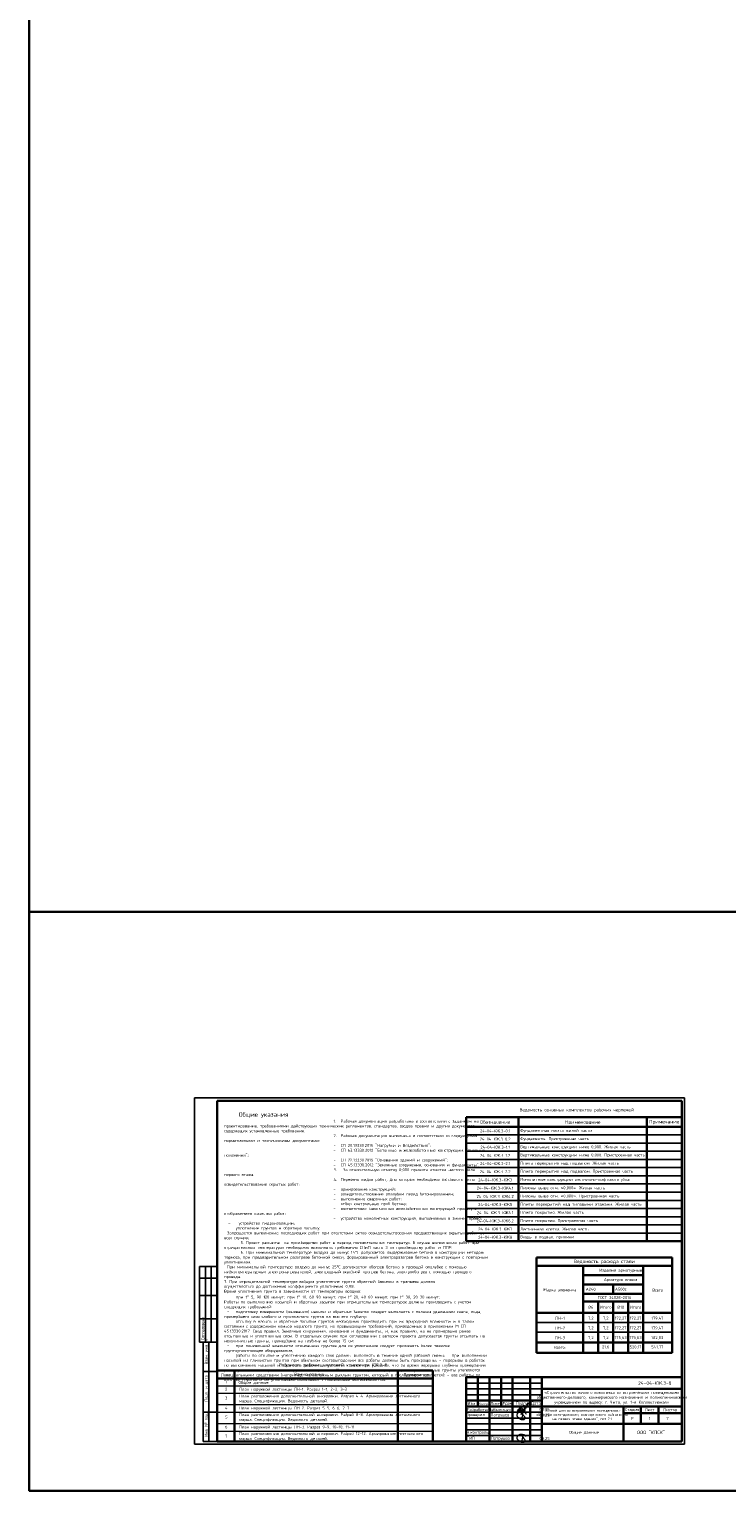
# Model space of a CAD drawing. Header units: millimetres. Extents: x 125896 to 2572636, y -120305 to 130347.
# Tile 1 of 256: x 209563 to 269399, y -120305 to 5021. Entities that reach past the tile are written whole.
import ezdxf

# ---------------------------------------------------------------- set-up
doc = ezdxf.new("R2010")
doc.units = ezdxf.units.MM
doc.layers.add('11', color=7, linetype='Continuous')
doc.layers.add('12', color=7, linetype='Continuous')
for name, color, linetype, lineweight in [('Рамка', 7, 'Continuous', 0), ('Столовая Двери и окна', 7, 'Continuous', 15), ('Таблицы', 7, 'Continuous', 20), ('ТЕКСТ', 7, 'Continuous', 15)]:
    doc.layers.add(name, color=color, linetype=linetype, lineweight=lineweight)
doc.styles.add('-ISOCPEUR-', font='isocpeur.ttf')
doc.styles.add('GOST type A Tekla', font='txt', dxfattribs={"height": 0.2})
doc.styles.add('GOST-2.304_Type-B', font='GOST Common.ttf')
doc.styles.get("Standard").update_dxf_attribs({"font": 'isocpeur.ttf'})
doc.styles.add('ГОСТ', font='isocpeur.ttf')

# ---------------------------------------------------------------- blocks, each defined once
blk = doc.blocks.new('смисмимси')
for points in [[(251806, -114142), (251825, -114099), (251837, -114072), (251847, -114036), (251852, -114019), (251860, -113989), (251873, -113942), (251879, -113920), (251884, -113902), (251887, -113865), (251894, -113829), (251899, -113801), (251903, -113778), (251904, -113771), (251903, -113744), (251901, -113710), (251894, -113681), (251886, -113663), (251874, -113650), (251856, -113640), (251843, -113633), (251835, -113634), (251832, -113639), (251832, -113647), (251841, -113663), (251907, -113781), (251966, -113850), (252015, -113915), (252026, -113929), (252038, -113945), (252057, -113970), (252070, -113987), (252074, -114000), (252081, -114020), (252089, -114043), (252092, -114062), (252093, -114074), (252095, -114089), (252094, -114106), (252091, -114128), (252082, -114147), (252059, -114178), (252028, -114200), (251986, -114225), (251964, -114232), (251924, -114235), (251897, -114236), (251849, -114231), (251804, -114218), (251769, -114210), (251752, -114202), (251734, -114192), (251718, -114184), (251688, -114164), (251671, -114153), (251645, -114135), (251579, -114092), (251551, -114063), (251531, -114045), (251513, -114031), (251459, -113966), (251437, -113927), (251427, -113899), (251419, -113864), (251417, -113832), (251419, -113796), (251425, -113755), (251437, -113708), (251459, -113654), (251492, -113618), (251536, -113583), (251572, -113558), (251625, -113538), (251672, -113524), (251734, -113513), (251781, -113513), (251843, -113516), (251929, -113531), (251979, -113548), (252041, -113573), (252089, -113607), (252126, -113644), (252165, -113690), (252185, -113722)], [(251806, -116080), (251825, -116038), (251837, -116010), (251847, -115975), (251852, -115958), (251860, -115927), (251873, -115880), (251879, -115858), (251884, -115840), (251887, -115804), (251894, -115767), (251899, -115739), (251903, -115716), (251904, -115709), (251903, -115682), (251901, -115648), (251894, -115619), (251886, -115602), (251874, -115588), (251856, -115578), (251843, -115571), (251835, -115572), (251832, -115577), (251832, -115585), (251841, -115601), (251907, -115720), (251966, -115788), (252015, -115853), (252026, -115868), (252038, -115883), (252057, -115908), (252070, -115925), (252074, -115938), (252081, -115958), (252089, -115982), (252092, -116000), (252093, -116013), (252095, -116028), (252094, -116044), (252091, -116066), (252082, -116085), (252059, -116116), (252028, -116138), (251986, -116163), (251964, -116170), (251924, -116173), (251897, -116174), (251849, -116170), (251804, -116156), (251769, -116148), (251752, -116140), (251734, -116130), (251718, -116122), (251688, -116102), (251671, -116091), (251645, -116073), (251579, -116030), (251551, -116002), (251531, -115983), (251513, -115969), (251459, -115904), (251437, -115866), (251427, -115837), (251419, -115802), (251417, -115770), (251419, -115735), (251425, -115693), (251437, -115646), (251459, -115593), (251492, -115556), (251536, -115521), (251572, -115497), (251625, -115476), (251672, -115463), (251734, -115451), (251781, -115451), (251843, -115455), (251929, -115469), (251979, -115487), (252041, -115511), (252089, -115545), (252126, -115582), (252165, -115628), (252185, -115660)]]:
    blk.add_lwpolyline(points)
for points in [[(251944, -113301), (251936, -113314), (251924, -113340), (251915, -113359), (251910, -113376), (251902, -113399), (251902, -113417), (251912, -113427), (251923, -113423), (251929, -113411), (251930, -113396), (251923, -113390), (251913, -113390), (251902, -113399), (251902, -113417), (251905, -113423), (251964, -113381), (251992, -113342), (252030, -113297), (252226, -112956), (252253, -112910), (252308, -112809), (252326, -112779), (252337, -112765), (252364, -112758), (252385, -112768), (252388, -112782), (252383, -112805), (252373, -112838), (252353, -112877), (252312, -112959), (252229, -113081), (252135, -113210), (252067, -113303), (252030, -113360), (251950, -113462), (251820, -113656), (251752, -113775), (251968, -113400), (251976, -113388), (251970, -113409), (251973, -113418), (251983, -113426), (252005, -113428), (252037, -113425), (252066, -113420), (252085, -113416), (252100, -113410), (252108, -113404), (252114, -113393), (252104, -113379), (252093, -113374), (252071, -113375), (252047, -113378), (252021, -113380), (252002, -113382), (251869, -113402), (251783, -113421), (251627, -113458), (251529, -113485), (251436, -113520)], [(251664, -113174), (251562, -113345), (251527, -113410), (251482, -113486), (251438, -113544), (251408, -113579), (251383, -113605)], [(251433, -113417), (251534, -113330), (251593, -113273), (251664, -113174)], [(251466, -113509), (251549, -113426), (251628, -113351), (251698, -113273), (251737, -113217), (251751, -113187), (251748, -113189), (251738, -113195), (251709, -113218), (251678, -113255), (251655, -113299), (251636, -113335), (251594, -113419), (251586, -113457), (251589, -113475), (251599, -113488), (251612, -113491), (251622, -113490), (251637, -113482), (251657, -113467), (251678, -113449), (251708, -113423), (251731, -113407), (251756, -113385), (251768, -113368), (251770, -113351), (251763, -113344), (251749, -113344), (251731, -113351), (251708, -113364), (251689, -113386), (251678, -113406), (251673, -113425), (251673, -113444), (251678, -113454), (251701, -113457), (251726, -113443), (251746, -113429), (251766, -113414), (251785, -113401), (251806, -113388), (251825, -113374), (251857, -113362), (251881, -113362)], [(251880, -113362), (251853, -113362), (251837, -113368), (251818, -113393), (251816, -113409), (251819, -113426), (251824, -113436), (251835, -113440), (251860, -113437), (251876, -113429), (251893, -113413), (251901, -113395), (251908, -113381), (251885, -113289), (251805, -113233), (251768, -113209), (251758, -113169), (251769, -113132), (251797, -113096), (251840, -113057), (251895, -113020), (251962, -113001), (252015, -113000), (252060, -113014), (252104, -113042)]]:
    blk.add_spline(points, degree=3)
at = {"layer": 'Рамка', "linetype": 'Continuous', "lineweight": 30}
for points in [[(247032, -116073), (247032, -115573), (247032, -115073), (247032, -114573), (247032, -114073), (247032, -113573), (247032, -113073), (247032, -112573), (247032, -112073), (247032, -111573), (247032, -111073), (247032, -110573), (265532, -110573)], [(248032, -110573), (248032, -113073)], [(249032, -116073), (249032, -110573)], [(250032, -110573), (250032, -113073)], [(251032, -110573), (251032, -116073)], [(252532, -116073), (252532, -110573)], [(253532, -110573), (253532, -116073)], [(247032, -112573), (253532, -112573)], [(253532, -111573), (265532, -111573)], [(247032, -113073), (253532, -113073)], [(253513, -113073), (265532, -113073)], [(260532, -116073), (260532, -113576), (260532, -113073)], [(260532, -113637), (265532, -113637)], [(262032, -113073), (262032, -114573)], [(263532, -114573), (263532, -113073)], [(253532, -114573), (265532, -114573)]]:
    blk.add_lwpolyline(points, dxfattribs=at)
at = {"layer": 'Рамка', "linetype": 'Continuous', "lineweight": 25}
for points in [[(247032, -111073), (253532, -111073)], [(247032, -111573), (253532, -111573)], [(247032, -112073), (253532, -112073)], [(247032, -113573), (253532, -113573)], [(247032, -114073), (253532, -114073)], [(247032, -114573), (253532, -114573)], [(247032, -115073), (253532, -115073)], [(247032, -115573), (253532, -115573)]]:
    blk.add_lwpolyline(points, dxfattribs=at)
at = {"layer": 'ТЕКСТ', "lineweight": 25, "attachment_point": 5}
for s, insert, char_height, width in [('24-04-КЖ.3-8', (263230, -111073), 300, 11628.78), ('{\\W1;Изм.}', (247532, -112823), 250, 11628.78), ('Кол.уч.', (248582, -112873), 225, 11628.78), ('{\\W1;Лист}', (249532, -112823), 250, 11628.78), ('{\\W1;№док.}', (250532, -112823), 250, 11628.78), ('{\\W1;Подп.}', (251782, -112823), 250, 11628.78), ('{\\W1;Дата}', (253032, -112823), 250, 11628.78), ('{\\C7;«Строительство жилого комплекса со встроенными помещениями общественного-делового, коммерческого назначения и поликлиническим учреждением по адресу: г. Чита, ул. 1-я Коллективная»}', (259532, -112323), 250, 11628.78), ('Проверил', (247828, -113810), 250, 2085.76), (' Разработал', (247982, -113377), 250, 2085.76), ('Небылицин', (249975, -113379), 250, 2085.76), ('Патрушев', (249942, -113834), 250, 2085.76), ('08.25', (253762, -113323), 250, 2085.76), ('08.25', (253762, -113823), 250, 2085.76), ('{\\C7;"Жилой дом со встроенными помещениями общественного-делового, коммерческого назначения на первом этаже здания", поз 2.1}', (256989, -113806), 215, 7085.38), ('{\\W1;Стадия}', (261292, -113355), 250, 2085.76), ('Р', (261292, -114105), 250, 2085.76), ('{\\W1;Лист}', (262792, -113355), 250, 2085.76), ('{\\W1;Листов}', (264542, -113355), 250, 2085.76), (' Н.контроль', (247935, -115323), 250, 2085.76), ('ООО "КПСК"', (262906, -115298), 300, 11628.78), (' ГИП', (247356, -115802), 250, 2085.76), ('Патрушев', (249965, -115834), 250, 2085.76), ('08.25', (253762, -115823), 250, 2085.76)]:
    blk.add_mtext(s, dxfattribs=dict(at, insert=insert, char_height=char_height, width=width))

msp = doc.modelspace()

# ---------------------------------------------------------------- linework, layer by layer
at = {"color": 18, "linetype": 'Continuous', "lineweight": 30, "true_color": 0x000000}
for p, q in [((225678.6, -86872.9), (244678.6, -86872.9)), ((225678.6, -86872.9), (225678.6, -88372.9)), ((225678.6, -88372.9), (225678.6, -101707.3))]:
    msp.add_line(p, q, dxfattribs=at)
at = {"color": 18, "lineweight": 30, "true_color": 0x000000, "transparency": 33554687}
for p, q in [((247032, -88267.6), (265032, -88267.6)), ((253087.6, -100304.7), (264720.9, -100304.7)), ((253087.6, -100304.7), (253087.6, -108482.2)), ((253087.6, -101022.5), (264720.9, -101022.5)), ((257087.6, -101022.5), (257087.6, -108482.2)), ((262220.9, -101022.5), (262220.9, -108482.2)), ((264720.9, -100304.7), (264720.9, -108482.2)), ((257087.6, -101822.5), (262220.9, -101822.5)), ((257087.6, -102622.5), (262220.9, -102622.5)), ((259654.3, -102622.5), (259654.3, -103422.5)), ((257087.6, -103422.5), (262220.9, -103422.5)), ((253087.6, -105045), (264720.9, -105045)), ((257087.6, -104078.3), (262220.9, -104078.3)), ((258370.9, -104078.3), (258370.9, -108482.2)), ((259654.3, -104078.3), (259654.3, -108482.2)), ((260937.6, -104078.3), (260937.6, -108482.2)), ((253087.6, -107580.6), (264720.9, -107580.6)), ((253087.6, -108482.2), (264720.9, -108482.2))]:
    msp.add_line(p, q, dxfattribs=at)
at = {"lineweight": 30}
for p, q in [((247032, -88267.6), (251532, -88267.6)), ((247032, -88267.6), (247032, -98911.6)), ((251532, -88267.6), (265532, -88267.6)), ((251532, -88267.6), (251532, -98911.6)), ((262532, -88267.6), (262532, -98911.6)), ((247032, -89093), (265532, -89093)), ((265532, -95244.6), (265532, -105888.6)), ((247032, -98911.6), (251532, -98911.6)), ((251532, -98911.6), (265532, -98911.6))]:
    msp.add_line(p, q, dxfattribs=at)
at = {"linetype": 'Continuous'}
for p, q in [((247032, -89793), (265532, -89793)), ((247032, -90493), (265532, -90493)), ((247032, -91193), (265532, -91193)), ((247032, -91893), (265532, -91893)), ((247032, -92593), (265532, -92593)), ((247032, -93293), (251532, -93293)), ((247032, -93993), (251532, -93993)), ((262532, -93293), (265532, -93293)), ((262532, -93993), (265532, -93993)), ((247032, -94711.6), (251532, -94711.6)), ((262532, -94711.6), (265532, -94711.6)), ((247032, -95411.6), (251532, -95411.6)), ((247032, -96111.6), (251532, -96111.6)), ((262532, -95411.6), (265532, -95411.6)), ((247032, -96811.6), (251532, -96811.6)), ((247032, -97511.6), (251532, -97511.6)), ((247032, -98211.6), (251532, -98211.6))]:
    msp.add_line(p, q, dxfattribs=at)
at = {"lineweight": -3}
for p, q in [((251532, -93293), (262532, -93293)), ((251532, -93993), (262532, -93993)), ((251532, -94711.6), (262532, -94711.6)), ((251532, -95411.6), (262532, -95411.6)), ((251532, -96111.6), (265532, -96111.6)), ((251532, -96811.6), (265532, -96811.6)), ((251532, -97511.6), (265532, -97511.6)), ((251532, -98211.6), (265532, -98211.6))]:
    msp.add_line(p, q, dxfattribs=at)
at = {"color": 18, "lineweight": 25, "true_color": 0x000000, "transparency": 33554687}
for p, q in [((253087.6, -105881.5), (264720.9, -105881.5)), ((253087.6, -106718), (264720.9, -106718))]:
    msp.add_line(p, q, dxfattribs=at)
at = {"layer": '11'}
for p, q in [((223732, -86622.8), (223732, -116322.8)), ((265782, -86622.8), (223732, -86622.8)), ((265782, -116322.8), (265782, -86622.8)), ((223732, -116322.8), (265782, -116322.8))]:
    msp.add_line(p, q, dxfattribs=at)
at = {"layer": '11', "lineweight": 30}
for p, q in [((225678.6, -86872.9), (225678.6, -116072.8)), ((265532, -86872.9), (225678.6, -86872.9)), ((265532, -86872.9), (265532, -116072.8)), ((225678.6, -110001.3), (244178.6, -110001.3)), ((225678.6, -110001.3), (225678.6, -116064.3)), ((227178.6, -110001.3), (227178.6, -116064.3)), ((241178.6, -110001.3), (241178.6, -116064.3)), ((244178.6, -110001.3), (244178.6, -116064.3)), ((225678.6, -110678.9), (244178.6, -110678.9)), ((225678.6, -116072.8), (265532, -116072.8)), ((247032, -116072.8), (265532, -116072.8))]:
    msp.add_line(p, q, dxfattribs=at)
at = {"layer": '12'}
for p, q in [((224178.6, -107572.8), (224178.6, -101072.8)), ((224178.6, -101072.8), (225678.6, -101072.8)), ((224678.6, -107572.8), (224678.6, -101072.8)), ((225178.6, -107572.8), (225178.6, -101072.8)), ((224178.6, -102072.8), (225678.6, -102072.8)), ((224178.6, -103572.8), (225678.6, -103572.8)), ((224178.6, -105572.8), (225678.6, -105572.8)), ((224178.6, -107572.8), (225678.6, -107572.8)), ((224478.6, -107572.8), (224478.6, -116072.8)), ((224978.6, -107572.8), (224978.6, -116072.8)), ((224478.6, -110072.8), (225678.6, -110072.8)), ((224478.6, -113572.8), (225678.6, -113572.8)), ((224478.6, -116072.8), (225678.6, -116072.8))]:
    msp.add_line(p, q, dxfattribs=at)
at = {"layer": 'Рамка', "linetype": 'Continuous', "lineweight": 30}
for p, q in [((265532, -110572.8), (265532, -116072.8)), ((265532, -116072.8), (247032, -116072.8))]:
    msp.add_line(p, q, dxfattribs=at)
at = {"layer": 'Столовая Двери и окна', "color": 3, "lineweight": 30}
for points in [[(209562.5, -70673.1), (525770.9, -70673.1), (525770.9, 75920.9), (209562.5, 75920.9)], [(209562.5, -70673.1), (525770.9, -70673.1), (525770.9, -120304.7), (209562.5, -120304.7)]]:
    msp.add_lwpolyline(points, close=True, dxfattribs=at)
at = {"layer": 'Таблицы', "ltscale": 20}
for p, q in [((225689.4, -111292.8), (244178.6, -111292.8)), ((225689.4, -111292.8), (244178.6, -111292.8)), ((225689.4, -111292.8), (244178.6, -111292.8)), ((225689.4, -111935.1), (244178.6, -111935.1)), ((225689.4, -111935.1), (244178.6, -111935.1)), ((225689.4, -111935.1), (244178.6, -111935.1)), ((225689.4, -112901.8), (244178.6, -112901.8)), ((225689.4, -113560.1), (244178.6, -113560.1)), ((225689.4, -113560.1), (244178.6, -113560.1)), ((225689.4, -113560.1), (244178.6, -113560.1)), ((225689.4, -114526.8), (244178.6, -114526.8)), ((225689.4, -115185.1), (244178.6, -115185.1)), ((225689.4, -115185.1), (244178.6, -115185.1)), ((225689.4, -115185.1), (244178.6, -115185.1))]:
    msp.add_line(p, q, dxfattribs=at)
at = {"layer": 'ТЕКСТ', "lineweight": 25}
msp.add_line((265532, -87748.3), (265532, -91965.5), dxfattribs=at)

# ---------------------------------------------------------------- block references
at = {"layer": 'Столовая Двери и окна', "color": 18, "lineweight": 20, "true_color": 0x000000}
msp.add_blockref('смисмимси', (0, 0), dxfattribs=at)

# ---------------------------------------------------------------- texts
at = {"insert": (226281.3, -87218.1), "char_height": 250, "attachment_point": 1, "style": 'ГОСТ'}
msp.add_mtext_dynamic_manual_height_columns('\\A1;\\pi9384.38;{\\H1.5152x;\\P\\pi1250;Общие указания\\P\\pi250;}1.^IРабочая документация разработана в соответствии с заданием на проектирование, требованиями действующих технических регламентов, стандартов, сводов правил и других документов, содержащих установленные требования.\\P2.^IРабочая документация выполнена в соответствии со следующими нормативными и техническими документами:\\P-^IСП 20.13330.2016 "Нагрузки и Воздействия";\\P-^IСП 63.13330.2012 "Бетонные и железобетонные конструкции. Основные положения";\\P-^IСП 22.13330.2016 "Основания зданий и сооружений";\\P-^IСП 45.13330.2012 "Земляные сооружения, основания и фундаменты".\\P3.   За относительную отметку 0,000 принята отметка чистого пола первого этажа.\\P4.^IПеречень видов работ, для которых необходимо составлять акты освидетельствования скрытых работ:\\P-^Iармирование конструкций;\\P-^Iосвидетельствование опалубки перед бетонированием;\\P-^Iвыполнение сварочных работ;\\P-^Iотбор контрольных проб бетона;\\P-^Iсоответствие законченных железобетонных конструкций проекту с отображением качества работ;\\P-^Iустройство монолитных конструкций, выполняемых в зимнее время;  \\P\\pi0;  -    устройство гидроизоляции;\\P\\pi250;-^Iуплотнение грунтов и обратную засыпку.\\PЗапрещается выполнение последующих работ при отсутствии актов освидетельствования предшествующих скрытых работ во всех случаях.\\P\\pi0;        5. Проект рассчитан на производство работ в период положительных температур. В случае выполнения работ при отрицательных температурах необходимо выполнять требования СНиП часть 3 по производству работ и ППР.\\P        6. При минимальной температуре воздуха до минус 15°С допускается: выдерживание бетона в конструкции методом термоса, при предварительном разогреве бетонной смеси, форсированный электроразогрев бетона в конструкции с повторным уплотнением.\\P\\pi250;При минимальной температуре воздуха до минус 25°С допускается: обогрев бетона в греющей опалубке с помощью низкотемпературных электронагревателей, электродный сквозной прогрев бетона, электрообогрев с помощью греющего провода.\\P\\pi0;7. При отрицательной температуре воздуха уплотнение грунта обратной засыпки в траншеях должно \\Pосуществляться до достижения коэффициента уплотнения 0,98. \\PВремя уплотнения грунта в зависимости от температуры воздуха: \\P\\pi250;-^Iпри t{\\H0.7x;\\So^ ;}-5, 90-120 минут; при t{\\H0.7x;\\So^ ;\\H1.42857x;-10, 60-90 минут; }при t{\\H0.7x;\\So^ ;\\H1.42857x;-20, 40-60 минут; }при t{\\H0.7x;\\So^ ;\\H1.42857x;-30, 20-30 минут;\\P\\pi0;Работы по выполнению насыпей и обратных засыпок при отрицательных температурах должны производить с учетом следующих требований:\\P\\pi250;-^Iподготовку поверхности (основания) насыпи и обратных засыпок следует выполнять с полным удалением снега, льда, промерзшего слоя слабого и пучинистого грунта на всю его глубину;\\P-^Iотсыпку в насыпь и обратные засыпки грунтов необходимо производить при их природной влажности и в талом состоянии с содержанием комьев мерзлого грунта, не превышающим требований, приведенных в приложении М СП 45.13330.2017. Свод правил. Земляные сооружения, основания и фундаменты., и, как правило, на не промерзшие ранее отсыпанные и уплотненные слои. В отдельных случаях при согласовании с автором проекта допускается грунты отсыпать на непучинистые грунты, промерзшие на глубину не более 15 см;\\P-^Iпри пониженной влажности отсыпанных грунтов для их уплотнения следует применять более тяжелое грунтоуплотняющее оборудование; \\P-^Iработы по отсыпке и уплотнению каждого слоя должны выполнять в течение одной рабочей смены; - при выполнении насыпей из глинистых грунтов при обильном снеговыпадении все работы должны быть прекращены; - перерывы в работах по выполнению насыпей и обратных засыпок допускаются только при условиях, что за время перерыва глубина промерзания ранее уплотненных пучинистых грунтов не превысит 15 см или на время перерыва ранее уплотненные грунты утепляются специальными средствами (например, маловлажным рыхлым грунтом, который в последующем удаляется); - все работы по отсыпке грунтов и их уплотнению выполняют с повышенной интенсивностью.}', width=20474.372, gutter_width=5800, heights=[24436.9], dxfattribs=at)
at = {"linetype": 'Continuous', "lineweight": -3, "style": 'GOST-2.304_Type-B'}
for s, insert, char_height, width, attachment_point in [('Обозначение', (249532, -88691.2), 300, 4800, 5), ('Наименование', (257032, -88691.2), 300, 10700, 5), ('Примечание', (264032, -88691.2), 300, 2900, 5), ('24-04-КЖ.3-0.1', (249532, -89443), 250, 4700, 5), ('24-04-КЖ.3-0.2', (249532, -90143), 250, 4700, 5), ('Фундаментная плита жилой части', (251682, -89443), 250, 10700, 4), ('Фундаменты. Пристроенная часть', (251682, -90143), 250, 10700, 4), ('24-04-КЖ.3-1.1', (249532, -90843), 250, 4700, 5), ('24-04-КЖ.3-1.2', (249532, -91543), 250, 4700, 5), ('Вертикальные конструкции ниже 0,000. Жилая часть', (251682, -90843), 250, 10700, 4), ('Вертикальные конструкции ниже 0,000. Пристроенная часть', (251682, -91543), 250, 10700, 4), ('24-04-КЖ.3-2.1', (249532, -92243), 250, 4700, 5), ('Плита перекрытия над подвалом. Жилая часть', (251682, -92243), 250, 10700, 4), ('24-04-КЖ.3-КЖ3', (249532, -93643), 250, 4700, 5), ('24-04-КЖ.3-2.2', (249532, -92943), 250, 4700, 5), ('Плита перекрытия над подвалом. Пристроенная часть', (251682, -92943), 250, 10700, 4), ('Монолитные конструкции лестнично-лифтового узла', (251682, -93643), 250, 10700, 4), ('24-04-КЖ.3-КЖ4.1', (249532, -94352.3), 250, 4700, 5), ('24-04-КЖ.3-КЖ4.2', (249532, -95061.6), 250, 4700, 5), ('Пилоны выше отм. «0,000». Жилая часть', (251682, -94352.3), 250, 10700, 4), ('Пилоны выше отм. «0,000». Пристроенная часть', (251682, -95061.6), 250, 10700, 4), ('24-04-КЖ.3-КЖ6.1', (249532, -96461.6), 250, 4700, 5), ('24-04-КЖ.3-КЖ5', (249532, -95761.6), 250, 4700, 5), ('Плиты перекрытий над типовыми этажами. Жилая часть', (251682, -95761.6), 250, 10700, 4), ('Плита покрытия. Жилая часть', (251682, -96461.6), 250, 10700, 4), ('24-04-КЖ.3-КЖ6.2', (249532, -97161.6), 250, 4700, 5), ('24-04-КЖ.3-КЖ7', (249532, -97861.6), 250, 4700, 5), ('Лестничная клетка. Жилая часть', (251682, -97861.6), 250, 10700, 4), ('Плита покрытия. Пристроенная часть', (251682, -97161.6), 250, 10700, 4), ('24-04-КЖ.3-КЖ8', (249532, -98561.6), 250, 4700, 5), ('Входы в подвал, приямки', (251682, -98561.6), 250, 10700, 4)]:
    msp.add_mtext(s, dxfattribs=dict(at, insert=insert, char_height=char_height, width=width, attachment_point=attachment_point))
at = {"layer": '12', "style": 'GOST type A Tekla'}
for s, p in [('Согласовано', (224578.6, -107372.8)), ('Взам. инв. №', (224878.6, -109472.8)), ('Подп. и дата', (224878.6, -112652.8)), ('Инв. № подл.', (224878.6, -115672.8))]:
    msp.add_text(s, height=273.6, rotation=90, dxfattribs=at).set_placement(p)
at = {"layer": 'Таблицы', "ltscale": 20, "style": '-ISOCPEUR-'}
for s, height, p in [('Лист', 250, (226012, -110497.3)), ('Ведомость рабочих чертежей комплекта КЖ.3-8', 275, (230990.9, -109648.4)), ('Наименование', 250, (232291.3, -110435)), ('Примечание', 250, (241679.5, -110459.6)), ('2', 250, (226368.3, -111716.7)), ('1', 250, (226368.3, -111080.3)), ('Общие данные', 250, (227522.9, -111142.6)), ('3', 250, (226368.3, -112483.9)), ('4', 250, (226368.3, -113330.7)), ('5', 250, (226368.3, -114114.8)), ('6', 250, (226368.3, -114955.7)), ('7', 250, (226368.3, -115739.8))]:
    msp.add_text(s, height=height, dxfattribs=at).set_placement(p)
at = {"layer": 'Таблицы', "ltscale": 20, "insert": (256532, -87849.5), "char_height": 275, "width": 18700, "attachment_point": 8, "style": '-ISOCPEUR-'}
msp.add_mtext('Ведомость основных комплектов рабочих чертежей', dxfattribs=at)
at = {"layer": 'ТЕКСТ', "lineweight": 25}
for s, p in [('1', (262720.6, -114229.5)), ('7', (264220.6, -114229.5)), ('Общие данные', (255866, -115418.6))]:
    msp.add_text(s, height=250, dxfattribs=at).set_placement(p)
at = {"layer": 'ТЕКСТ', "lineweight": 25, "attachment_point": 5}
for s, insert, char_height, width in [('Ведомость расхода стали', (258904.3, -100672.7), 300, 7953.302), ('Изделия арматурные', (260295.9, -101422.5), 250, 6669.969), ('Арматура класса', (260295.9, -102222.5), 250, 6669.969), ('Марка элемента', (255087.6, -103105.8), 250, 6669.969), ('А240', (257729.3, -103022.5), 250, 6669.969), ('ГОСТ 34028-2016', (259758.2, -103730.7), 250, 6669.969), ('А500с', (260295.9, -103022.5), 250, 6669.969), ('Всего', (263470.9, -103105.8), 250, 6669.969), ('%%C6', (257729.3, -104561.6), 250, 6669.969), ('Итого', (259012.6, -104561.6), 250, 6669.969), ('%%C10', (260295.9, -104561.6), 250, 6669.969), ('Итого', (261579.3, -104561.6), 250, 6669.969), ('ЛН-1', (255087.6, -105510), 250, 6669.969), ('ЛН-2', (255087.6, -106346.5), 250, 6669.969), ('7,2', (257729.3, -105528.3), 250, 6669.969), ('7,2', (257729.3, -106364.8), 250, 6669.969), ('7,2', (259012.6, -105528.3), 250, 6669.969), ('7,2', (259012.6, -106364.8), 250, 6669.969), ('172,27', (260295.9, -105528.3), 250, 6669.969), ('172,27', (260295.9, -106364.8), 250, 6669.969), ('172,27', (261579.3, -105528.3), 250, 6669.969), ('172,27', (261579.3, -106364.8), 250, 6669.969), ('179,47', (263439.9, -105528.3), 250, 6669.969), ('179,47', (263439.9, -106364.8), 250, 6669.969), ('ЛН-3', (255087.6, -107183), 250, 6669.969), ('7,2', (257729.3, -107201.4), 250, 6669.969), ('7,2', (259012.6, -107201.4), 250, 6669.969), ('175,63', (260295.9, -107201.4), 250, 6669.969), ('175,63', (261579.3, -107201.4), 250, 6669.969), ('182,83', (263439.9, -107201.4), 250, 6669.969), ('Всего:', (255087.6, -108003.8), 250, 6669.969), ('21,6', (259012.6, -107998.9), 250, 6669.969), ('520,17', (261579.3, -107998.9), 250, 6669.969), ('541,77', (263449.2, -107998.9), 250, 6669.969)]:
    msp.add_mtext(s, dxfattribs=dict(at, insert=insert, char_height=char_height, width=width))
at = {"layer": 'ТЕКСТ', "ltscale": 100, "char_height": 250, "attachment_point": 1, "style": 'GOST-2.304_Type-B'}
for s, insert, width in [('\\pt6000;План наружной лестницы ЛН-1. Разрез 1-1, 2-2, 3-3', (227564.7, -111474.2), 9757.946), ('\\pt6000;План расположения дополнительной анкеровки. Разрез 4-4. Армирование лестничного марша. Спецификация. Ведомость деталей. ', (227562.6, -112054), 13616.017), ('\\pt6000;План расположения дополнительной анкеровки. Разрез 8-8. Армирование лестничного марша. Спецификация. Ведомость деталей. ', (227562.6, -113649.9), 13616.017), ('\\pt6000;План наружной лестницы ЛН-2. Разрез 5-5, 6-6, 7-7', (227555.3, -113083.9), 12426.616), ('\\pt6000;План расположения дополнительной анкеровки. Разрез 12-12. Армирование лестничного марша. Спецификация. Ведомость деталей. ', (227562.6, -115274.9), 13616.017), ('\\pt6000;План наружной лестницы ЛН-3. Разрез 9-9, 10-10, 11-11', (227555.3, -114708.9), 12426.616)]:
    msp.add_mtext(s, dxfattribs=dict(at, insert=insert, width=width))

doc.saveas('drawing.dxf')
